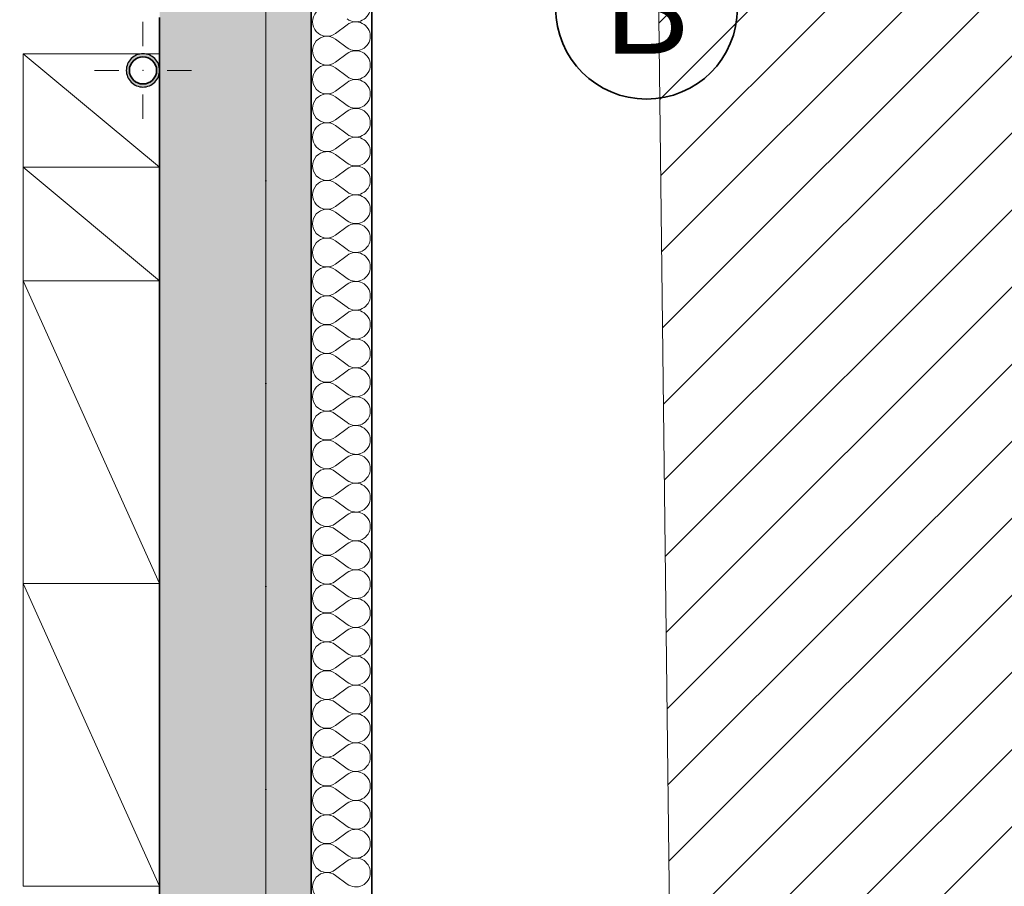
# Model space of a CAD drawing. Header units: millimetres. Extents: x 82175 to 237000, y 24756 to 471700.
# Tile 66 of 256: x 121698 to 124948, y 165779 to 168641. Entities that reach past the tile are written whole.
import ezdxf

# ---------------------------------------------------------------- set-up
doc = ezdxf.new("R2010")
doc.units = ezdxf.units.MM
doc.linetypes.add('Kropki i Kreski', pattern=[6.702778, 3.527778, -1.763889, 0, -1.411111])
for name, color, linetype in [('- A - ocieplenie', 8, 'Continuous'), ('Konstrukcja - Siatka mod', 8, 'Continuous'), ('Konstrukcja - Stropy', 8, 'Continuous'), ('Konstrukcja - Ściany zewnętrzne', 8, 'Continuous'), ('PIONY INST', 8, 'Continuous'), ('Wnętrze - Umeblowanie', 8, 'Continuous')]:
    doc.layers.add(name, color=color, linetype=linetype)
doc.styles.add('STYL_AUTOMATYCZNY_1', font='arial.ttf')

# ---------------------------------------------------------------- blocks, each defined once
blk = doc.blocks.new('*X13')
at = {"layer": '- A - ocieplenie', "linetype": 'Continuous', "lineweight": 13, "ltscale": 100}
for p, q in [((49898.5, 178127.7), (49936.6, 178156.3)), ((49898.5, 178108.7), (49936.6, 178080.1)), ((49898.5, 178032.5), (49936.6, 178061.1)), ((49898.5, 178013.4), (49936.6, 177984.9)), ((49898.5, 177937.3), (49936.6, 177965.8)), ((49898.5, 177918.2), (49936.6, 177889.6)), ((49898.5, 177842), (49936.6, 177870.6)), ((49898.5, 177823), (49936.6, 177794.4)), ((49898.5, 177746.8), (49936.6, 177775.4)), ((49898.5, 177727.7), (49936.6, 177699.2)), ((49898.5, 177651.5), (49936.6, 177680.1)), ((49898.5, 177632.5), (49936.6, 177603.9)), ((49898.5, 177556.3), (49936.6, 177584.9)), ((49898.5, 177537.3), (49936.6, 177508.7)), ((49898.5, 177461.1), (49936.6, 177489.6)), ((49898.5, 177442), (49936.6, 177413.4)), ((49898.5, 177365.8), (49936.6, 177394.4)), ((49898.5, 177346.8), (49936.6, 177318.2)), ((49898.5, 177270.6), (49936.6, 177299.2)), ((49898.5, 177251.5), (49936.6, 177223)), ((49898.5, 177175.4), (49936.6, 177203.9)), ((49898.5, 177156.3), (49936.6, 177127.7)), ((49898.5, 177080.1), (49936.6, 177108.7)), ((49898.5, 177061.1), (49936.6, 177032.5)), ((49898.5, 176984.9), (49936.6, 177013.4)), ((49898.5, 176965.8), (49936.6, 176937.3)), ((49898.5, 176889.6), (49936.6, 176918.2)), ((49898.5, 176870.6), (49936.6, 176842)), ((49898.5, 176794.4), (49936.6, 176823)), ((49898.5, 176775.4), (49936.6, 176746.8)), ((49898.5, 176699.2), (49936.6, 176727.7)), ((49898.5, 176680.1), (49936.6, 176651.5)), ((49898.5, 176603.9), (49936.6, 176632.5)), ((49898.5, 176584.9), (49936.6, 176556.3)), ((49898.5, 176508.7), (49936.6, 176537.3)), ((49898.5, 176489.6), (49936.6, 176461.1)), ((49898.5, 176413.4), (49936.6, 176442)), ((49898.5, 176394.4), (49936.6, 176365.8)), ((49898.5, 176318.2), (49936.6, 176346.8)), ((49898.5, 176299.2), (49936.6, 176270.6)), ((49898.5, 176223), (49936.6, 176251.5)), ((49898.5, 176203.9), (49936.6, 176175.4)), ((49898.5, 176127.7), (49936.6, 176156.3)), ((49898.5, 176108.7), (49936.6, 176080.1)), ((49898.5, 176032.5), (49936.6, 176061.1)), ((49898.5, 176013.4), (49936.6, 175984.9)), ((49898.5, 175937.3), (49936.6, 175965.8)), ((49898.5, 175918.2), (49936.6, 175889.6)), ((49898.5, 175842), (49936.6, 175870.6)), ((49898.5, 175823), (49936.6, 175794.4)), ((49898.5, 175746.8), (49936.6, 175775.4)), ((49898.5, 175727.7), (49936.6, 175699.2)), ((49898.5, 175651.5), (49936.6, 175680.1)), ((49898.5, 175632.5), (49936.6, 175603.9)), ((49898.5, 175556.3), (49936.6, 175584.9)), ((49898.5, 175537.3), (49936.6, 175508.7)), ((49898.5, 175461.1), (49936.6, 175489.6)), ((49898.5, 175442), (49936.6, 175413.4)), ((49898.5, 175365.8), (49936.6, 175394.4)), ((49898.5, 175346.8), (49936.6, 175318.2))]:
    blk.add_line(p, q, dxfattribs=at)
for centre, start, end in [((49869.9, 178165.8), 53.1301, 306.8699), ((49965.2, 178213.4), 233.1301, 0), ((49965.2, 178118.2), 0, 126.8699), ((49869.9, 178070.6), 53.1301, 306.8699), ((49965.2, 178118.2), 233.1301, 0), ((49965.2, 178023), 0, 126.8699), ((49869.9, 177975.4), 53.1301, 306.8699), ((49965.2, 178023), 233.1301, 0), ((49965.2, 177927.7), 0, 126.8699), ((49869.9, 177880.1), 53.1301, 306.8699), ((49965.2, 177927.7), 233.1301, 0), ((49965.2, 177832.5), 0, 126.8699), ((49869.9, 177784.9), 53.1301, 306.8699), ((49965.2, 177832.5), 233.1301, 0), ((49965.2, 177737.3), 0, 126.8699), ((49869.9, 177689.6), 53.1301, 306.8699), ((49965.2, 177737.3), 233.1301, 0), ((49965.2, 177642), 0, 126.8699), ((49869.9, 177594.4), 53.1301, 306.8699), ((49965.2, 177642), 233.1301, 0), ((49965.2, 177546.8), 0, 126.8699), ((49869.9, 177499.2), 53.1301, 306.8699), ((49965.2, 177546.8), 233.1301, 0), ((49965.2, 177451.5), 0, 126.8699), ((49869.9, 177403.9), 53.1301, 306.8699), ((49965.2, 177451.5), 233.1301, 0), ((49965.2, 177356.3), 0, 126.8699), ((49869.9, 177308.7), 53.1301, 306.8699), ((49965.2, 177356.3), 233.1301, 0), ((49965.2, 177261.1), 0, 126.8699), ((49869.9, 177213.4), 53.1301, 306.8699), ((49965.2, 177261.1), 233.1301, 0), ((49965.2, 177165.8), 0, 126.8699), ((49869.9, 177118.2), 53.1301, 306.8699), ((49965.2, 177165.8), 233.1301, 0), ((49965.2, 177070.6), 0, 126.8699), ((49869.9, 177023), 53.1301, 306.8699), ((49965.2, 177070.6), 233.1301, 0), ((49965.2, 176975.4), 0, 126.8699), ((49869.9, 176927.7), 53.1301, 306.8699), ((49965.2, 176975.4), 233.1301, 0), ((49965.2, 176880.1), 0, 126.8699), ((49869.9, 176832.5), 53.1301, 306.8699), ((49965.2, 176880.1), 233.1301, 0), ((49965.2, 176784.9), 0, 126.8699), ((49869.9, 176737.3), 53.1301, 306.8699), ((49965.2, 176784.9), 233.1301, 0), ((49965.2, 176689.6), 0, 126.8699), ((49869.9, 176642), 53.1301, 306.8699), ((49965.2, 176689.6), 233.1301, 0), ((49965.2, 176594.4), 0, 126.8699), ((49869.9, 176546.8), 53.1301, 306.8699), ((49965.2, 176594.4), 233.1301, 0), ((49965.2, 176499.2), 0, 126.8699), ((49869.9, 176451.5), 53.1301, 306.8699), ((49965.2, 176499.2), 233.1301, 0), ((49965.2, 176403.9), 0, 126.8699), ((49869.9, 176356.3), 53.1301, 306.8699), ((49965.2, 176403.9), 233.1301, 0), ((49965.2, 176308.7), 0, 126.8699), ((49869.9, 176261.1), 53.1301, 306.8699), ((49965.2, 176308.7), 233.1301, 0), ((49965.2, 176213.4), 0, 126.8699), ((49869.9, 176165.8), 53.1301, 306.8699), ((49965.2, 176213.4), 233.1301, 0), ((49965.2, 176118.2), 0, 126.8699), ((49869.9, 176070.6), 53.1301, 306.8699), ((49965.2, 176118.2), 233.1301, 0), ((49965.2, 176023), 0, 126.8699), ((49869.9, 175975.4), 53.1301, 306.8699), ((49965.2, 176023), 233.1301, 0), ((49965.2, 175927.7), 0, 126.8699), ((49869.9, 175880.1), 53.1301, 306.8699), ((49965.2, 175927.7), 233.1301, 0), ((49965.2, 175832.5), 0, 126.8699), ((49869.9, 175784.9), 53.1301, 306.8699), ((49965.2, 175832.5), 233.1301, 0), ((49965.2, 175737.3), 0, 126.8699), ((49869.9, 175689.6), 53.1301, 306.8699), ((49965.2, 175737.3), 233.1301, 0), ((49965.2, 175642), 0, 126.8699), ((49869.9, 175594.4), 53.1301, 306.8699), ((49965.2, 175642), 233.1301, 0), ((49965.2, 175546.8), 0, 126.8699), ((49869.9, 175499.2), 53.1301, 306.8699), ((49965.2, 175546.8), 233.1301, 0), ((49965.2, 175451.5), 0, 126.8699), ((49869.9, 175403.9), 53.1301, 306.8699), ((49965.2, 175451.5), 233.1301, 0), ((49965.2, 175356.3), 0, 126.8699), ((49869.9, 175308.7), 53.1301, 306.8699), ((49965.2, 175356.3), 233.1301, 0)]:
    blk.add_arc(centre, 47.6, start, end, dxfattribs=at)

msp = doc.modelspace()

# ---------------------------------------------------------------- hatches: boundary and pattern name
at = {"linetype": 'Continuous', "lineweight": 15}
h = msp.add_hatch(dxfattribs=at)
h.set_pattern_fill('Bloczki_ceramiczne_0005', color=8, style=0, pattern_type=2)
h.set_pattern_definition([(45, (-135208.59, 452586.62), (-127.27922, 127.27922), [])])
h.paths.add_polyline_path([(123678.8, 179463.9), (123869, 163475.6), (124009.9, 163278.5), (126631.9, 163272.5), (126631.9, 179447.6)])
at = {"layer": 'Konstrukcja - Ściany zewnętrzne', "linetype": 'Continuous', "lineweight": 13}
msp.add_hatch(color=8, dxfattribs=at).paths.add_polyline_path([(122660, 163778.9), (122660, 176258.9), (122160, 176258.9), (122160, 163778.9)])
at = {"layer": 'PIONY INST', "linetype": 'Continuous', "lineweight": 13}
h = msp.add_hatch(color=8, dxfattribs=at)
h.paths.add_polyline_path([(122050, 168473.9, 0.414214), (122105, 168418.9, 0.414214), (122160, 168473.9, 0.414214), (122105, 168528.9, 0.414214)])
h.paths.add_polyline_path([(122105, 168428.9, -1), (122105, 168518.9, -1)], flags=0)

# ---------------------------------------------------------------- linework, layer by layer
at = {"layer": '- A - ocieplenie', "color": 8, "linetype": 'Continuous', "lineweight": 35, "ltscale": 100, "flags": 128}
for points in [[(122660, 176558.9), (122660, 163778.9)], [(122860, 163978.9), (122860, 176558.9)]]:
    msp.add_lwpolyline(points, dxfattribs=at)
at = {"color": 8, "linetype": 'Continuous', "lineweight": 13, "ltscale": 100, "flags": 128}
msp.add_lwpolyline([(123678.8, 179463.9), (123869, 163475.6), (124009.9, 163278.5), (126631.9, 163272.5), (126631.9, 179447.6)], close=True, dxfattribs=at)
at = {"layer": 'Konstrukcja - Siatka mod', "color": 8, "linetype": 'Kropki i Kreski', "lineweight": 13, "ltscale": 100}
msp.add_line((122510, 179364.8), (122510, 162400), dxfattribs=at)
at = {"layer": 'Konstrukcja - Siatka mod', "color": 8, "linetype": 'Continuous', "lineweight": 35, "ltscale": 100}
msp.add_circle((123767, 168678.9), 300, dxfattribs=at)
at = {"layer": 'Konstrukcja - Stropy', "color": 8, "linetype": 'Continuous', "lineweight": 13, "ltscale": 100, "flags": 128}
msp.add_lwpolyline([(107140, 168828.9), (110440, 168828.9), (110440, 163778.9), (122510, 163778.9), (122510, 176258.9), (95470, 176258.9), (95470, 163778.9), (107140, 163778.9)], close=True, dxfattribs=at)
at = {"layer": 'Konstrukcja - Ściany zewnętrzne', "color": 8, "linetype": 'Continuous', "lineweight": 35, "ltscale": 100, "flags": 128}
for points in [[(122660, 163478.9), (122660, 176558.9)], [(122160, 168648.9), (122160, 163778.9)]]:
    msp.add_lwpolyline(points, dxfattribs=at)
at = {"layer": 'PIONY INST', "color": 8, "linetype": 'Continuous', "lineweight": 0, "ltscale": 100}
for p, q in [((122105, 168553.9), (122105, 168633.9)), ((122025, 168473.9), (121945, 168473.9)), ((122185, 168473.9), (122265, 168473.9)), ((122105, 168393.9), (122105, 168313.9))]:
    msp.add_line(p, q, dxfattribs=at)
at = {"layer": 'PIONY INST', "color": 8, "linetype": 'Continuous', "lineweight": 25, "ltscale": 100, "flags": 128}
msp.add_lwpolyline([(122050, 168473.9, 0.414214), (122105, 168418.9, 0.414214), (122160, 168473.9, 0.414214), (122105, 168528.9, 0.414214)], format="xyb", close=True, dxfattribs=at)
at = {"layer": 'PIONY INST', "color": 8, "linetype": 'Continuous', "lineweight": 35, "ltscale": 100, "flags": 128}
msp.add_lwpolyline([(122105, 168428.9, -1), (122105, 168518.9, -1)], format="xyb", close=True, dxfattribs=at)
at = {"layer": 'PIONY INST', "color": 8, "linetype": 'Continuous', "lineweight": 0, "ltscale": 100}
msp.add_point((122105, 168473.9), dxfattribs=at)
at = {"layer": 'Wnętrze - Umeblowanie', "color": 8, "linetype": 'Continuous', "lineweight": 13, "ltscale": 100}
for p, q in [((121710, 168528.9), (122160, 168154.1)), ((122160, 168154.1), (121710, 168154.1)), ((121710, 168154.1), (122160, 167779.3)), ((121710, 167779.3), (122160, 166779.3)), ((122160, 166779.3), (121710, 166779.3)), ((121710, 166779.3), (122160, 165779.3))]:
    msp.add_line(p, q, dxfattribs=at)
at = {"layer": 'Wnętrze - Umeblowanie', "color": 8, "linetype": 'Continuous', "lineweight": 13, "ltscale": 100, "flags": 128}
for points in [[(122160, 167779.3), (122160, 168528.9), (121710, 168528.9), (121710, 167779.3)], [(122160, 165779.3), (122160, 167779.3), (121710, 167779.3), (121710, 165779.3)]]:
    msp.add_lwpolyline(points, close=True, dxfattribs=at)

# ---------------------------------------------------------------- block references
at = {"color": 8, "linetype": 'Continuous', "lineweight": 20, "ltscale": 100}
msp.add_blockref('*X13', (72842.4, -9531.6), dxfattribs=at)

# ---------------------------------------------------------------- texts
at = {"layer": 'Konstrukcja - Siatka mod', "color": 8, "linetype": 'Continuous', "lineweight": 13, "insert": (123629.8, 168828.9), "char_height": 300, "attachment_point": 1, "style": 'STYL_AUTOMATYCZNY_1'}
msp.add_mtext('\\A1;{\\pql;\\pt0;\\fArial|b0|i0|c238|p0;\\W1.000000;B}', dxfattribs=at)

doc.saveas('drawing.dxf')
